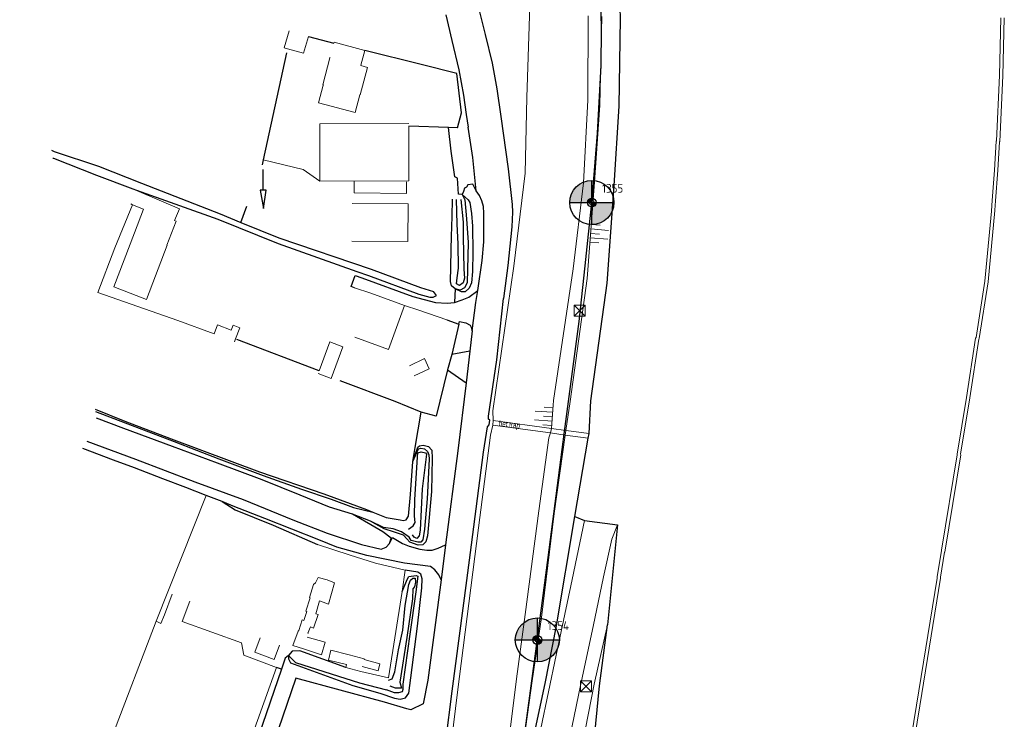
# Model space of a CAD drawing. Header units: metres. Extents: x 62183 to 64287, y 386037 to 390061.
# Tile 34 of 38: x 62489 to 62712, y 389343 to 389502. Entities that reach past the tile are written whole.
import ezdxf
from ezdxf.enums import TextEntityAlignment as Align

# ---------------------------------------------------------------- set-up
doc = ezdxf.new("R2010")
doc.units = ezdxf.units.M
doc.layers.get('0').update_dxf_attribs({"linetype": 'CONTINUOUS'})
for name, color, linetype in [('0 @ 0.5', 7, 'CONTINUOUS'), ('0 @ 1', 7, 'CONTINUOUS'), ('0 @ 5', 7, 'CONTINUOUS'), ('BS-BINNENKRUINLIJN-KPN', 253, 'CONTINUOUS'), ('BS-INSTEEK-SLOOT-KPN', 253, 'CONTINUOUS'), ('BS-OVERIG-KPN', 253, 'CONTINUOUS'), ('BS-SCHEIDINGSLIJN-TALUDBEKL', 253, 'CONTINUOUS'), ('BS-VLAKAFSLUITING', 253, 'CONTINUOUS'), ('BS-WATERLIJN-KPN', 253, 'CONTINUOUS'), ('DWARSPROFIEL_LOKATIE', 1, 'CONTINUOUS')]:
    doc.layers.add(name, color=color, linetype=linetype)
for name, color, linetype, lineweight in [('BS-BEBOUWING', 253, 'CONTINUOUS', 0), ('BS-Dijkpaal', 2, 'CONTINUOUS', 25), ('BS-Dijkpaalnr', 6, 'CONTINUOUS', 25), ('BS-KANT-VERHARDING', 253, 'CONTINUOUS', 0), ('BS-KRUINLIJN', 253, 'CONTINUOUS', 0), ('BS-KUNSTWERK-CONTOUR', 253, 'CONTINUOUS', 0), ('BS-LANTAARNPAAL-WK', 253, 'CONTINUOUS', 0), ('BS-OVERIGE-TEKSTEN', 253, 'CONTINUOUS', 0), ('BS-RASTER', 253, 'RASTER', 0), ('BS-TEENLIJN', 11, 'CONTINUOUS', 0), ('BS-TRAP-CONTOUR', 253, 'CONTINUOUS', 0)]:
    doc.layers.add(name, color=color, linetype=linetype, lineweight=lineweight)
doc.layers.add('THEORETISCHE_NULLIJN', color=125, linetype='CONTINUOUS', plot=False)
doc.styles.add('ISO', font='isocp.shx', dxfattribs={"height": 2.5})
doc.linetypes.add('RASTER', pattern='A,3,-2,[200,RASTER,S=0.75,R=0,X=0,Y=0],-2,3', length=10)

# ---------------------------------------------------------------- blocks, each defined once
blk = doc.blocks.new('9', base_point=(62183.206022, 386036.879328))
at = {"layer": 'BS-LANTAARNPAAL-WK'}
blk.add_polyline3d([(62182.706022, 386036.379328, 0), (62183.706022, 386036.379328, 0), (62183.706022, 386037.379328, 0), (62182.706022, 386037.379328, 0)], close=True, dxfattribs=at)
for points in [[(62182.706022, 386036.379328, 0), (62183.706022, 386037.379328, 0)], [(62183.706022, 386036.379328, 0), (62182.706022, 386037.379328, 0)]]:
    blk.add_polyline3d(points, dxfattribs=at)
blk = doc.blocks.new('PIJLTJE')
at = {"layer": 'DWARSPROFIEL_LOKATIE'}
blk.add_line((0, 4.69), (0, 0), dxfattribs=at)
blk.add_lwpolyline([(0, 8.9), (-0.7, 4.69), (0.7, 4.69)], close=True, dxfattribs=at)
blk = doc.blocks.new('dijkpaal')
at = {"layer": 'BS-Dijkpaal'}
h = blk.add_hatch(color=256, dxfattribs=at)
h.paths.add_polyline_path([(0, 0), (0, 1, 0.414214), (-1, 0)])
h.paths.add_polyline_path([(1, 0), (0, 0), (0, -1, 0.414214)])
for p, q in [((0, -1), (0, 1)), ((-1, 0), (1, 0))]:
    blk.add_line(p, q, dxfattribs=at)
blk.add_circle((0, 0), 1, dxfattribs=at)
blk = doc.blocks.new('*U714')
at = {"layer": '0 @ 0.5', "xscale": 0.5, "yscale": 0.5, "zscale": 0.5}
blk.add_blockref('dijkpaal', (62606.02, 389361.221), dxfattribs=at)
at = {"layer": '0 @ 1'}
blk.add_blockref('dijkpaal', (62606.02, 389361.221), dxfattribs=at)
at = {"layer": '0 @ 5', "xscale": 5, "yscale": 5, "zscale": 5}
blk.add_blockref('dijkpaal', (62606.02, 389361.221), dxfattribs=at)
blk = doc.blocks.new('*U715')
at = {"layer": '0 @ 0.5', "xscale": 0.5, "yscale": 0.5, "zscale": 0.5}
blk.add_blockref('dijkpaal', (62618.39, 389460.439), dxfattribs=at)
at = {"layer": '0 @ 1'}
blk.add_blockref('dijkpaal', (62618.39, 389460.439), dxfattribs=at)
at = {"layer": '0 @ 5', "xscale": 5, "yscale": 5, "zscale": 5}
blk.add_blockref('dijkpaal', (62618.39, 389460.439), dxfattribs=at)
blk = doc.blocks.new('S03')
at = {"color": 0}
for p, q in [((-2.01, 0), (-2.01, -2.01)), ((-1, 0), (-1, -4.01)), ((0, 0), (0, -2.01)), ((1, 0), (1, -4.01)), ((2.01, 0), (2.01, -2.01))]:
    blk.add_line(p, q, dxfattribs=at)
blk = doc.blocks.new('S04')
at = {"color": 0}
for p, q in [((-1, 0), (-1, 4.01)), ((1, 0), (1, 4.01)), ((-2.01, 0), (-2.01, 2.01)), ((0, 0), (0, 2.01)), ((2.01, 0), (2.01, 2.01))]:
    blk.add_line(p, q, dxfattribs=at)

msp = doc.modelspace()

# ---------------------------------------------------------------- linework, layer by layer
at = {"layer": 'BS-BEBOUWING'}
for points in [[(62554.06, 389498.11), (62552.96, 389494.3), (62549.32, 389495.34), (62548.58, 389495.55), (62549.68, 389499.37)], [(62559.85, 389496.57), (62559.92, 389496.83), (62566.86, 389494.97), (62565.97, 389491.63), (62565.93, 389491.51), (62567.49, 389491.1), (62565.84, 389484.91), (62565.76, 389484.93), (62565.75, 389484.88), (62564.68, 389480.87), (62556.38, 389483.09), (62557.44, 389487.09), (62557.46, 389487.14), (62557.33, 389487.17), (62558.95, 389493.24), (62558.97, 389493.32)], [(62576.82, 389477.74), (62576.86, 389465.35), (62556.65, 389465.29), (62556.61, 389478.29), (62576.82, 389478.36)], [(62576.33, 389465.15), (62576.31, 389462.53), (62564.41, 389462.63), (62564.43, 389465.24)], [(62515.04, 389463.17), (62524.8, 389459.05), (62523.67, 389456.38), (62524, 389456.25), (62521.9, 389450.79), (62522.02, 389450.75), (62517.32, 389438.48), (62509.92, 389441.32), (62514.6, 389453.54), (62516.62, 389458.91), (62514.14, 389459.96), (62513.75, 389460.13)], [(62563.95, 389460.25), (62576.72, 389460.17), (62576.66, 389451.6), (62563.9, 389451.68)], [(62568.26, 389439.9), (62575.89, 389437.1), (62572.23, 389427.12), (62564.6, 389429.92)], [(62532.63, 389430.67), (62533.39, 389432.67), (62536.5, 389431.47), (62536.94, 389432.62), (62538.49, 389432.02), (62537.52, 389429.5), (62537.28, 389428.88)], [(62556.5, 389422.28), (62558.93, 389428.82), (62561.9, 389427.71), (62559.22, 389420.52), (62556.25, 389421.63)], [(62576.97, 389423.44), (62580.41, 389425.05), (62581.49, 389422.74), (62578.05, 389421.13)], [(62553.81, 389361.87), (62557.89, 389360.69), (62557.04, 389357.83), (62552.94, 389359.19), (62550.54, 389359.93), (62551.71, 389363.18), (62551.86, 389363.36), (62552.62, 389365.79), (62553.04, 389365.66), (62553.72, 389367.68), (62553.49, 389367.75), (62554.49, 389370.78), (62554.27, 389370.87), (62555.22, 389373.83), (62555.69, 389374.19), (62556.27, 389375.35), (62558.32, 389374.83), (62559.96, 389374.21), (62558.59, 389369.31), (62556.77, 389370.03), (62556.56, 389370.08), (62555.75, 389367.17), (62556.3, 389367.01), (62555.24, 389363.89), (62554.5, 389364.19), (62553.94, 389362.78), (62554.07, 389362.75)], [(62547.5, 389360.06), (62546.26, 389356.78), (62541.89, 389358.44), (62543.13, 389361.72)], [(62565.97, 389354.04), (62562.55, 389354.97), (62562.7, 389355.62), (62558.58, 389356.66), (62559.14, 389358.88), (62563.31, 389357.83), (62566.74, 389356.9), (62566.7, 389356.76), (62570.28, 389355.81), (62569.87, 389354.23), (62566.28, 389355.17)]]:
    msp.add_lwpolyline(points, dxfattribs=at)
at = {"layer": 'BS-BINNENKRUINLIJN-KPN'}
for points in [[(62590.35, 389461.08), (62590.67, 389460.43), (62591.04, 389457.96), (62591.27, 389455.11), (62591.37, 389449.18), (62591.32, 389444.81), (62591.07, 389442.2), (62590.58, 389441.03), (62589.67, 389440.21), (62588.82, 389440.2), (62587.36, 389440.87)], [(62505.65, 389413.55), (62512.42, 389410.88), (62522.88, 389406.83), (62542.96, 389399.37), (62557.52, 389394.37), (62567.27, 389390.78), (62568.71, 389390.21)], [(62577.79, 389401.7), (62578.91, 389404.93), (62579.28, 389405.22), (62580.08, 389405.39), (62581.29, 389405.12), (62582.1, 389404.3), (62582.16, 389402.44), (62581.96, 389394.88), (62581.08, 389384.87), (62580.73, 389383.47), (62580.03, 389382.76), (62578.95, 389382.73), (62577.04, 389383.39), (62576.42, 389384.13), (62575.65, 389384.98), (62573.56, 389385.67), (62571.25, 389386.43), (62568.14, 389388.14)], [(62549.52, 389357.69), (62549.5, 389356.94), (62550, 389356), (62564.13, 389350.91), (62570.25, 389349.16), (62573.62, 389348.01), (62574.9, 389347.8), (62576.07, 389348.1), (62576.88, 389349.15), (62577.27, 389352.62), (62578.79, 389364.33), (62579.81, 389373.04), (62579.85, 389375.09), (62579.55, 389376.13), (62578.92, 389376.56), (62576.01, 389377.03)]]:
    msp.add_lwpolyline(points, dxfattribs=at)
at = {"layer": 'BS-INSTEEK-SLOOT-KPN'}
for points in [[(62495.72, 389472.3), (62496.36, 389472.06), (62506.44, 389468.69), (62516.18, 389464.81), (62534.02, 389457.92), (62538.72, 389455.9), (62547.32, 389452.42), (62568.32, 389445.33), (62579.51, 389441.14), (62582.46, 389440.28)], [(62496.01, 389470.55), (62496.17, 389470.49), (62505.92, 389466.69), (62514.18, 389463.58), (62515.06, 389463.25), (62533.47, 389456.64), (62547.16, 389451.17), (62565.05, 389444.79), (62567.68, 389443.86), (62579.15, 389439.65), (62581.64, 389438.96), (62582.35, 389439.01), (62583.1, 389439.37), (62582.46, 389440.28)], [(62588.98, 389462.27), (62589.53, 389461.07), (62589.97, 389456.73), (62590.34, 389451.38), (62590.08, 389442.22), (62589.5, 389441.09), (62588.51, 389440.57), (62587.36, 389440.87), (62586.55, 389441.58), (62586.32, 389442.53)], [(62586.32, 389442.53), (62586.39, 389445.75), (62586.43, 389449.77), (62586.53, 389452.76), (62586.71, 389457.29), (62586.76, 389461.2)], [(62505.73, 389413.06), (62512.47, 389410.48), (62523.61, 389406.21), (62533.69, 389402.3), (62543.81, 389398.53), (62552.45, 389395.44), (62559.25, 389393.16), (62564.32, 389391.3), (62568.71, 389390.21)], [(62568.14, 389388.14), (62564.05, 389389.78), (62558.85, 389391.37), (62552.15, 389394.1), (62543.56, 389397.54), (62533.42, 389401.31), (62523.2, 389405.11), (62512.14, 389409.21), (62505.99, 389411.53)], [(62577.79, 389401.7), (62579.04, 389404.54), (62579.55, 389404.74), (62580.43, 389404.56), (62581.06, 389403.97), (62581.4, 389403.19), (62581.49, 389402.2), (62581.03, 389393.22), (62580.42, 389386.38), (62580.02, 389383.94), (62579.58, 389383.39), (62578.9, 389383.4), (62577.37, 389383.8), (62576.9, 389384.56), (62575.21, 389385.75), (62573.33, 389386.39), (62571.11, 389386.74), (62568.14, 389388.14)], [(62568.71, 389390.21), (62571.74, 389389.01), (62574.89, 389388.5), (62575.6, 389388.29), (62576.22, 389388.48), (62576.75, 389389.3), (62577.26, 389394.24), (62577.79, 389401.7)], [(62575.32, 389372.19), (62576.57, 389375.09), (62576.88, 389375.62), (62578.53, 389375.83), (62578.92, 389375.68), (62578.47, 389372.1), (62577.08, 389362.53), (62575.47, 389351.22), (62575.51, 389350.01), (62575.31, 389349.47), (62574.54, 389349.2), (62573.63, 389349.25), (62571.8, 389349.92)], [(62562.55, 389354.97), (62552.13, 389358.72), (62550.34, 389358.7), (62549.52, 389357.69), (62551.12, 389356.08), (62565.65, 389351.47), (62571.8, 389349.92)]]:
    msp.add_lwpolyline(points, dxfattribs=at)
at = {"layer": 'BS-KANT-VERHARDING'}
for points in [[(62616.75, 389388.32), (62613.95, 389374.92), (62610.3, 389357.8), (62606.8, 389341.11), (62604.35, 389329.66), (62602.46, 389320.74), (62600.41, 389310.94), (62598.3, 389300.85), (62596.1, 389290.62), (62593.09, 389276.57), (62590.11, 389262.42), (62586.14, 389247.64), (62582.69, 389236.47), (62577.91, 389223.57), (62571.39, 389208.04), (62562.79, 389191.37), (62552.66, 389174.53), (62541.62, 389159.13), (62531.35, 389146.52), (62518.94, 389133.6), (62509.07, 389124.45), (62506.13, 389123.35), (62502.86, 389124.46)], [(62504.95, 389111.48), (62518.67, 389123.3), (62532.08, 389137.17), (62544.97, 389151.94), (62545.94, 389153.21), (62557.19, 389169), (62567.21, 389185.18), (62575.68, 389201.28), (62582.88, 389217.32), (62588.87, 389233.64), (62592.88, 389246.32), (62597.92, 389266.04), (62602.14, 389286.43), (62604.91, 389299.31), (62605.74, 389303.2), (62607.48, 389311.15), (62610.01, 389323.14), (62612.23, 389333.59), (62612.45, 389334.75), (62615.79, 389350.88), (62618.7, 389364.27), (62621.07, 389375.51), (62622.95, 389384.05), (62624.18, 389387.31)]]:
    msp.add_lwpolyline(points, dxfattribs=at)
at = {"layer": 'BS-KRUINLIJN'}
for points in [[(62620.66, 389502.68), (62620.21, 389482.56), (62619.01, 389465.04), (62617.31, 389443.25), (62613.47, 389415.29), (62612.52, 389408.74), (62612.36, 389407.7), (62609.86, 389389.92), (62606.97, 389366.28), (62604.85, 389351.92), (62602.66, 389336.11), (62602.56, 389335), (62599.02, 389310.07), (62595.69, 389305.91)], [(62617.58, 389502.79), (62617.49, 389483.7), (62616.52, 389464.92), (62614.15, 389445.43), (62609.7, 389415.53), (62609.23, 389409.22), (62609.02, 389408.19), (62608.63, 389407.07), (62606.39, 389390.54), (62603.26, 389366.96), (62601.27, 389352.4), (62599.3, 389336.56)], [(62615.61, 389334.21), (62618.95, 389351.21), (62621.93, 389364.62)]]:
    msp.add_lwpolyline(points, dxfattribs=at)
at = {"layer": 'BS-KUNSTWERK-CONTOUR'}
for points in [[(62711.26, 389502.35), (62710.94, 389489.24), (62710.22, 389474.45), (62710.2, 389474.4), (62709.8, 389467.82), (62709.26, 389460.93), (62709.07, 389458.54), (62709.09, 389458.52), (62707.59, 389442.58), (62705.59, 389429.83), (62705.51, 389429.69), (62703.43, 389416.23), (62701.33, 389403.38), (62701.35, 389403.25), (62697.78, 389381.55), (62697.73, 389381.5), (62696.78, 389375.53), (62696.78, 389375.27), (62692.1, 389346.4), (62687.45, 389318.13)], [(62688.19, 389318.01), (62692.84, 389346.28), (62697.53, 389375.2), (62697.53, 389375.46), (62698.43, 389381.12), (62698.48, 389381.17), (62702.11, 389403.25), (62702.09, 389403.38), (62704.17, 389416.11), (62706.23, 389429.44), (62706.31, 389429.58), (62708.33, 389442.49), (62709.85, 389458.66), (62709.84, 389458.69), (62710, 389460.87), (62710.54, 389467.76), (62710.94, 389474.22), (62710.97, 389474.28), (62711.68, 389489.21), (62712.01, 389502.34)]]:
    msp.add_lwpolyline(points, dxfattribs=at)
at = {"layer": 'BS-OVERIG-KPN'}
for points in [[(62585.25, 389503.05), (62586.62, 389497.17), (62588.2, 389490.55), (62589.27, 389484.81), (62589.9, 389480.45), (62590.33, 389477.51)], [(62592.92, 389503.7), (62594.18, 389498.56), (62595.74, 389492.06), (62596.82, 389486.26), (62597.75, 389479.97), (62599.38, 389468.09), (62600.32, 389459.97), (62600.35, 389458.25), (62600.25, 389454.96), (62599.32, 389446.14)], [(62554.06, 389498.11), (62559.85, 389496.57)], [(62549.1, 389494.41), (62543.78, 389470.1), (62543.56, 389469.02)], [(62588.82, 389480.76), (62587.74, 389489.74), (62579.68, 389491.75), (62566.86, 389494.97)], [(62587.9, 389477.41), (62588.82, 389480.76)], [(62587.9, 389477.41), (62585.87, 389477.47), (62576.82, 389477.74)], [(62592.12, 389463.11), (62591.38, 389464.63), (62590.27, 389464.43), (62589.96, 389463.9), (62589.52, 389463.73), (62589.27, 389462.95), (62588.98, 389462.27), (62588.09, 389462.38), (62587.88, 389465.98), (62587.27, 389466.25), (62586.44, 389472.1), (62585.87, 389477.47)], [(62592.48, 389440.51), (62593.47, 389447.33), (62593.89, 389451.56), (62593.9, 389458.06), (62593.77, 389459.56), (62593.44, 389460.83), (62592.89, 389462.01), (62592.12, 389463.11), (62591.35, 389470.64), (62590.33, 389477.51)], [(62538.72, 389455.9), (62540.05, 389459.61)], [(62599.32, 389446.14), (62598.37, 389438.64)], [(62564.51, 389441.13), (62563.78, 389441.4), (62564.68, 389443.89)], [(62564.68, 389443.89), (62566.2, 389443.36), (62577.78, 389439.11), (62582.93, 389437.76), (62585.53, 389437.6), (62587.22, 389437.79), (62588.94, 389438.36), (62590.47, 389439), (62592.48, 389440.51)], [(62592.04, 389437.77), (62592.48, 389440.51)], [(62585.25, 389338.23), (62586.7, 389349.57), (62590.01, 389374.69), (62591.11, 389382.79), (62593.83, 389403.84), (62594.68, 389409.56), (62595.08, 389410.03), (62595.26, 389411.11), (62594.97, 389411.33), (62594.96, 389411.95), (62596.82, 389424.74), (62598.37, 389438.64)], [(62591.26, 389431.35), (62592.04, 389437.77)], [(62585.45, 389433.81), (62588.23, 389432.86), (62588.32, 389433.47), (62589.82, 389433.16), (62590.8, 389432.63), (62591.02, 389432.15), (62591.26, 389431.35)], [(62591.26, 389431.35), (62590.71, 389426.72), (62589.85, 389419.58), (62587.99, 389404.09), (62585.18, 389382.81), (62584.16, 389374.87), (62581.18, 389352.08), (62580.1, 389346.7), (62577.34, 389345.33), (62576.4, 389345.61)], [(62588.23, 389432.86), (62586.59, 389425.96)], [(62556.5, 389422.28), (62537.79, 389429.38)], [(62590.71, 389426.72), (62586.59, 389425.96)], [(62586.59, 389425.96), (62585.66, 389422.48)], [(62585.66, 389422.48), (62583.08, 389412), (62579.67, 389412.89), (62573.71, 389415.33)], [(62585.66, 389422.48), (62589.85, 389419.58)], [(62573.71, 389415.33), (62561.24, 389420)], [(62577.79, 389401.7), (62578.29, 389404.9), (62579.67, 389412.89)], [(62503.73, 389406.28), (62514.82, 389402.21), (62528.31, 389397.06), (62539.25, 389393.09), (62550.54, 389388.48), (62558.32, 389385.45), (62566.07, 389382.84), (62570.56, 389381.82), (62571.72, 389382.27), (62572.43, 389383.12), (62573.17, 389384.44), (62575.43, 389383.11), (62576.91, 389382.52), (62579.37, 389381.8), (62580.95, 389381.59), (62582.14, 389381.62), (62583.47, 389382.05), (62585.18, 389382.81)], [(62584.16, 389374.87), (62583.66, 389376.02), (62582.78, 389377.11), (62581.76, 389377.9), (62575.88, 389378.67), (62567.32, 389380.41), (62560.54, 389382.24), (62556.39, 389383.9), (62544.18, 389388.8), (62537, 389391.59), (62534.5, 389392.6), (62530.83, 389394.02), (62526.23, 389395.8), (62520.98, 389397.8), (62514.6, 389400.29), (62509.83, 389401.97), (62502.84, 389404.63)], [(62534.5, 389392.6), (62537.46, 389390.77)], [(62537.46, 389390.77), (62546.03, 389387.27), (62556.12, 389382.88)], [(62572.43, 389383.12), (62572.82, 389384.32), (62570.98, 389385.77), (62564.05, 389389.78)], [(62549.52, 389357.69), (62548.78, 389357.07), (62547.95, 389354.58), (62539.41, 389329.7), (62529.26, 389302.01)], [(62547.95, 389354.58), (62546.81, 389354.95)], [(62576.4, 389345.61), (62571.35, 389347.07), (62551.19, 389352.52), (62543.2, 389329.1), (62536.68, 389309.87), (62541.05, 389308.27), (62539.19, 389303.52), (62556.63, 389297.38), (62558, 389302.64), (62563.12, 389302.18), (62568.39, 389338.93), (62568.56, 389340.61), (62569.07, 389341.1), (62569.54, 389341.24), (62570.53, 389341.38), (62572.64, 389341.11), (62575.27, 389340.43)]]:
    msp.add_lwpolyline(points, dxfattribs=at)
at = {"layer": 'BS-RASTER', "flags": 128}
for points in [[(62543.78, 389470.1), (62552.89, 389467.93), (62556.65, 389465.29)], [(62532.63, 389430.67), (62524.45, 389433.66), (62506.25, 389440.01), (62510.14, 389450.16), (62514.14, 389459.96)], [(62568.26, 389439.9), (62564.51, 389441.13)], [(62579.14, 389436), (62575.89, 389437.1)], [(62585.45, 389433.81), (62579.14, 389436)], [(62519.48, 389365.47), (62530.83, 389394.02)], [(62576.01, 389377.03), (62569.26, 389378.63), (62563.34, 389380.54), (62556.12, 389382.88)], [(62575.32, 389372.19), (62576.01, 389377.03)], [(62523.15, 389371.58), (62521.37, 389366.93), (62520.59, 389364.95), (62519.48, 389365.47)], [(62572.27, 389352.61), (62575.32, 389372.19)], [(62527.14, 389370.02), (62525.37, 389365.4)], [(62488.52, 389283.16), (62495.38, 389301.81), (62509.47, 389339.15), (62519.48, 389365.47)], [(62516.47, 389272.79), (62518.74, 389278.54), (62523.94, 389292.61), (62530.14, 389309.46), (62539.63, 389334.91), (62546.81, 389354.95), (62539.37, 389357.75), (62538.87, 389360.55), (62525.37, 389365.4)], [(62565.97, 389354.04), (62572.27, 389352.61)]]:
    msp.add_lwpolyline(points, dxfattribs=at)
at = {"layer": 'BS-SCHEIDINGSLIJN-TALUDBEKL'}
for points in [[(62604.5, 389335.86), (62607.76, 389351.31), (62610.34, 389364.42), (62614.56, 389389.19), (62617.57, 389406.96), (62617.76, 389408.02), (62618.15, 389415.47), (62621.85, 389442.15), (62623.43, 389464.29), (62624.61, 389482.29), (62624.93, 389502.16), (62624.3, 389521.64), (62624.35, 389530.34)], [(62618.44, 389333.74), (62620.13, 389350.81), (62621.93, 389364.62)]]:
    msp.add_lwpolyline(points, dxfattribs=at)
at = {"layer": 'BS-TEENLIJN'}
for points in [[(62596.01, 389410.99), (62595.9, 389413.17), (62600.66, 389445.98), (62603.27, 389467.13), (62603.62, 389484.28), (62604.32, 389505.08), (62603.58, 389526.83), (62601.58, 389548.73), (62596.22, 389577.4), (62594.48, 389587.07), (62592.94, 389595.73)], [(62586.5, 389338.25), (62587.91, 389349.38), (62592.68, 389386.68), (62595.39, 389407.66), (62595.9, 389409.91)]]:
    msp.add_lwpolyline(points, dxfattribs=at)
at = {"layer": 'BS-TRAP-CONTOUR'}
msp.add_lwpolyline([(62617.57, 389406.96), (62612.36, 389407.7), (62609.02, 389408.19), (62595.9, 389409.91), (62596.01, 389410.99), (62609.23, 389409.22), (62612.52, 389408.74), (62617.76, 389408.02)], dxfattribs=at)
at = {"layer": 'BS-VLAKAFSLUITING'}
for points in [[(62590.35, 389461.08), (62588.98, 389462.27)], [(62587.36, 389440.87), (62587.22, 389437.79)], [(62614.56, 389389.19), (62616.75, 389388.32), (62624.18, 389387.31), (62621.93, 389364.62)]]:
    msp.add_lwpolyline(points, dxfattribs=at)
at = {"layer": 'BS-WATERLIJN-KPN'}
for points in [[(62588.62, 389461.11), (62589.15, 389455.96), (62589.22, 389452.66), (62589.33, 389445.32), (62589.45, 389443.28), (62589.21, 389442.24), (62588.37, 389441.61), (62587.68, 389441.98), (62587.79, 389443.38), (62588.14, 389445.56), (62588.02, 389451.1), (62587.79, 389455.54), (62587.67, 389461.16)], [(62576.77, 389386.34), (62577.83, 389387.08), (62578.26, 389387.87), (62578.11, 389389.32), (62578.23, 389393.01), (62578.85, 389402.73), (62578.9, 389403.64), (62579.62, 389403.88), (62580.6, 389403.68), (62580.85, 389403.4), (62579.9, 389395.5), (62579.4, 389386.09), (62579.23, 389384.87), (62578.7, 389384.25), (62578.04, 389384.52), (62577.7, 389385.09)], [(62572.26, 389352.06), (62573.04, 389352.41), (62573.69, 389354), (62574.47, 389358.95), (62575.51, 389363.45), (62576.01, 389369.06), (62576.86, 389373.81), (62577.22, 389374.79), (62577.75, 389375.23), (62578.25, 389375.2), (62578.39, 389374.34), (62578.13, 389373.29), (62577.78, 389372.83), (62577.69, 389370.54), (62576.39, 389361.81), (62574.78, 389351.64), (62575.15, 389350.3), (62573.86, 389350.29), (62572.6, 389350.74)]]:
    msp.add_lwpolyline(points, dxfattribs=at)
at = {"layer": 'THEORETISCHE_NULLIJN'}
msp.add_lwpolyline([(62602.54, 389335.62), (62605.69, 389358.71), (62608.44, 389379.91), (62612.19, 389408.47), (62615.48, 389433.46), (62616.91, 389446.11), (62618.46, 389461.13), (62619.64, 389476.15), (62620.48, 389491.57), (62620.61, 389499.61), (62620.36, 389511.48)], dxfattribs=at)

# ---------------------------------------------------------------- block references
for name in ['*U715', '*U714']:
    msp.add_blockref(name, (0, 0))
at = {"layer": 'BS-KRUINLIJN'}
for name, p, rotation in [('S04', (62618.1, 389453.45), 265.5549179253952), ('S03', (62609.43, 389411.86), 265.7435712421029)]:
    msp.add_blockref(name, p, dxfattribs=dict(at, rotation=rotation))
at = {"layer": 'BS-LANTAARNPAAL-WK', "xscale": 2.5, "yscale": 2.5, "zscale": 2.5}
for p in [(62615.64, 389435.91), (62617.09, 389350.67)]:
    msp.add_blockref('9', p, dxfattribs=at)
at = {"layer": 'DWARSPROFIEL_LOKATIE', "rotation": 180.4146758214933}
msp.add_blockref('PIJLTJE', (62543.77, 389467.97), dxfattribs=at)

# ---------------------------------------------------------------- texts
at = {"layer": 'BS-Dijkpaalnr', "style": 'ISO'}
for s, p in [('1355', (62620.73, 389462.68)), ('1354', (62608.36, 389363.47))]:
    msp.add_text(s, height=2, dxfattribs=at).set_placement(p)
at = {"layer": 'BS-OVERIGE-TEKSTEN', "width": 0.68}
msp.add_text('bet.trap', height=1.25, rotation=352.5195, dxfattribs=at).set_placement((62599.66, 389409.94), align=Align.MIDDLE)

doc.saveas('drawing.dxf')
